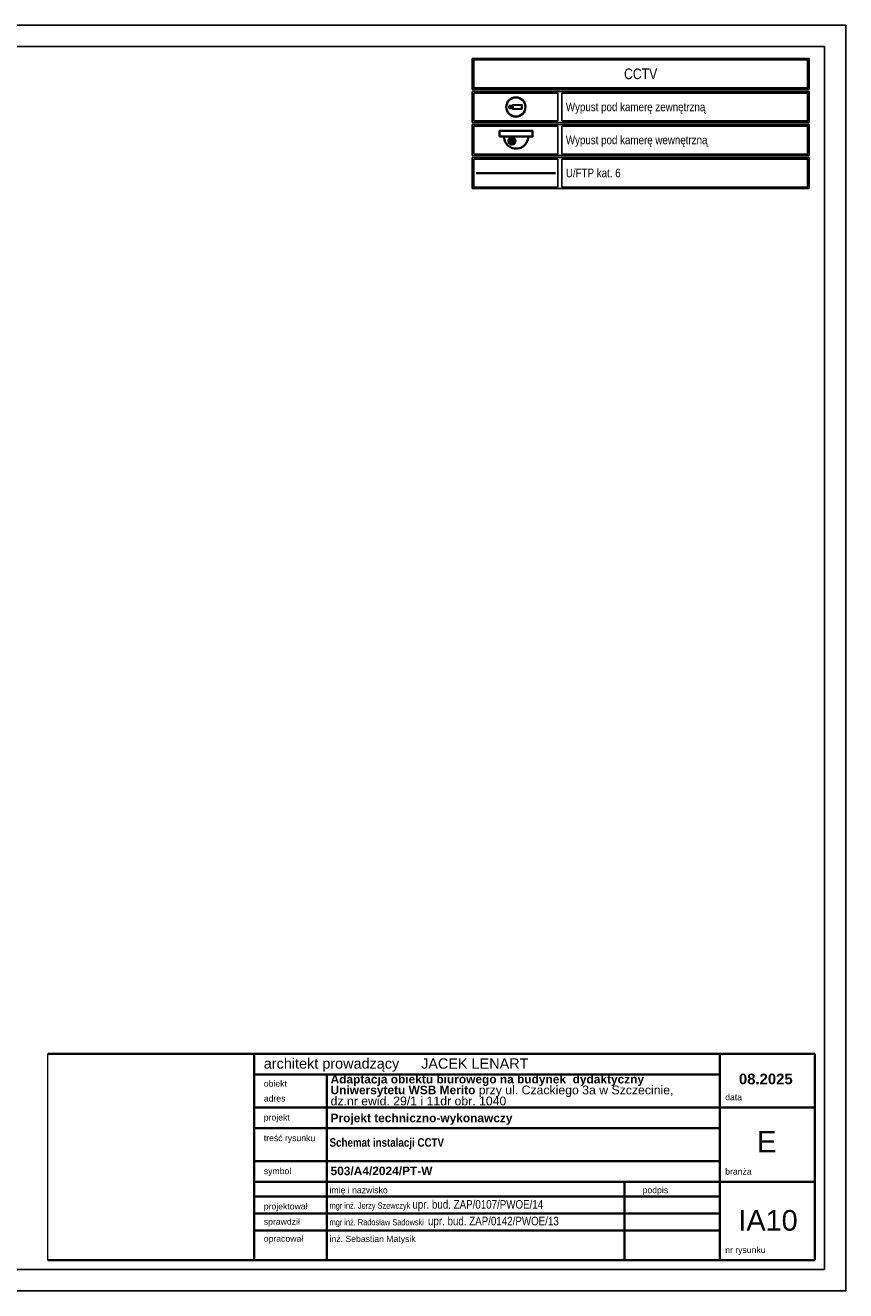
# Model space of a CAD drawing. Header units: millimetres. Extents: x 1248 to 141478, y 154 to 29888.
# Tile 6 of 8: x 73325 to 92580, y 154 to 29854. Entities that reach past the tile are written whole.
import ezdxf

# ---------------------------------------------------------------- set-up
doc = ezdxf.new("R2010")
doc.units = ezdxf.units.MM
doc.header["$XCLIPFRAME"] = 2
for name, color, linetype, lineweight in [('!!! CCTV', 1, 'Continuous', 35), ('arch tabela_Nr_Pióra__100', 7, 'Continuous', 20), ('CP_LINENORM', 251, 'Continuous', 25)]:
    doc.layers.add(name, color=color, linetype=linetype, lineweight=lineweight)
doc.layers.add('stokrotka opisy', color=7, linetype='Continuous')
doc.styles.add('GENERATED_STYLE_1', font='ARIALN.TTF')
doc.styles.get("Standard").update_dxf_attribs({"font": 'arial.ttf'})
doc.styles.add('STYL_AUTOMATYCZNY_1', font='ARIALN.TTF')
doc.styles.add('STYL_AUTOMATYCZNY_2', font='ARIALN.TTF')
picture_1 = doc.add_image_def('image1.tif', size_in_pixel=(2126, 2126))

# ---------------------------------------------------------------- blocks, each defined once
blk = doc.blocks.new('Kamera_kopułkowa')
for p, q in [((-21, 3.1), (-21, -3.1)), ((-16.4, 3.5), (-20.6, 3.5)), ((-16, -3.1), (-16, 3)), ((-15.6, 3.2), (-12.1, 2.9)), ((-12.2, 2.6), (-12.2, -2.6)), ((-10.1, 3), (-11.8, 3)), ((-10.1, -5.9), (-10.1, 5.9)), ((-9.7, 6.2), (18.4, 6.2)), ((18.8, 5.9), (18.8, -5.9)), ((-20.6, -3.5), (-16.4, -3.5)), ((-15.6, -3.2), (-12.1, -2.9)), ((-11.8, -3), (-10.1, -3)), ((18.4, -6.3), (-9.7, -6.3))]:
    blk.add_line(p, q)
blk.add_circle((0, 0), 30)
for centre, radius, start, end in [((-20.6, 3.1), 0.385, 90, 180), ((-16.4, 3), 0.441, 0, 90), ((-15.6, 2.8), 0.404, 90, 180), ((-11.8, 2.6), 0.385, 90, 180), ((-9.7, 5.9), 0.385, 90, 180), ((18.4, 5.9), 0.385, 0, 90), ((-20.6, -3.1), 0.385, 180, 270), ((-16.4, -3.1), 0.385, 270, 0), ((-15.6, -2.8), 0.352, 180, 270), ((-11.8, -2.6), 0.385, 180, 270), ((-9.7, -5.9), 0.385, 180, 270), ((18.4, -5.9), 0.385, 270, 0)]:
    blk.add_arc(centre, radius, start, end)
blk.add_attdef('NUMER', (64.9, -13.8), '', height=30)
blk = doc.blocks.new('Kamera Kopułowa')
h = blk.add_hatch(color=1)
edge = h.paths.add_edge_path()
edge.add_arc((2.89, -2.38), 0.301, 0, 360)
at = {"color": 1}
blk.add_lwpolyline([(0, -1.31), (7.74, -1.31), (7.74, 0), (0, 0)], close=True, dxfattribs=at)
for radius in [0.827, 0.631, 0.301]:
    blk.add_circle((2.89, -2.38), radius, dxfattribs=at)
blk.add_arc((3.87, -1.31), 2.84, 180, 0, dxfattribs=at)

msp = doc.modelspace()

# ---------------------------------------------------------------- linework, layer by layer
at = {"layer": '!!! CCTV'}
msp.add_line((85771, 26386, 13), (83909, 26386, 13), dxfattribs=at)
at = {"color": 7, "linetype": 'Continuous', "lineweight": 35}
for p, q in [((73854, 5714), (91854, 5714)), ((74630, 5714), (91587, 5714)), ((78700, 869), (78700, 5714)), ((89626, 869), (89626, 5714)), ((91854, 869), (91854, 5714)), ((78700, 5230), (89626, 5230)), ((80403, 869), (80403, 5230)), ((78700, 4454), (91854, 4454)), ((78700, 3970), (89626, 3970)), ((78700, 3195), (89626, 3195)), ((78700, 2710), (91854, 2710)), ((87388, 869), (87388, 2710)), ((87388, 869), (87388, 2710)), ((78700, 2361), (89626, 2361)), ((80403, 2361), (87420, 2361)), ((80403, 2361), (87388, 2361)), ((78700, 1963), (85684, 1963)), ((80403, 1963), (89626, 1963)), ((78700, 1565), (89626, 1565)), ((73854, 869), (91854, 869)), ((80403, 869), (87420, 869)), ((82295, 869), (87923, 869))]:
    msp.add_line(p, q, dxfattribs=at)
at = {"elevation": 13}
for points in [[(83815, 29077), (91722, 29077), (91722, 28350), (83815, 28350)], [(83850, 29040), (91687, 29040), (91687, 28384), (83850, 28384)], [(83815, 28302), (91722, 28302), (91722, 27575), (83815, 27575)], [(83815, 28302), (91722, 28302), (91722, 27575), (83815, 27575)], [(83856, 28265), (85824, 28265), (85824, 27608), (83856, 27608)], [(85918, 28265), (91687, 28265), (91687, 27608), (85918, 27608)], [(83815, 27526), (91722, 27526), (91722, 26800), (83815, 26800)], [(83856, 27490), (85824, 27490), (85824, 26833), (83856, 26833)], [(85918, 27490), (91687, 27490), (91687, 26833), (85918, 26833)], [(83815, 26751), (91722, 26751), (91722, 26025), (83815, 26025)], [(83856, 26714), (85824, 26714), (85824, 26058), (83856, 26058)], [(85918, 26714), (91687, 26714), (91687, 26058), (85918, 26058)]]:
    msp.add_lwpolyline(points, close=True, dxfattribs=at)
at = {"layer": 'CP_LINENORM', "linetype": 'Continuous'}
for p, q in [((92580, 29854, 13), (50580, 29854, 13)), ((92580, 154, 13), (92580, 29854, 13)), ((92580, 154, 13), (50580, 154, 13))]:
    msp.add_line(p, q, dxfattribs=at)
at = {"layer": 'CP_LINENORM', "elevation": 13}
msp.add_lwpolyline([(52080, 654), (92080, 654), (92080, 29354), (52080, 29354)], close=True, dxfattribs=at)

# ---------------------------------------------------------------- block references
at = {"layer": '!!! CCTV', "xscale": 7.500000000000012, "yscale": 7.500000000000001, "zscale": 7.500000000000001, "rotation": 0.2206666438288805}
msp.add_blockref('Kamera_kopułkowa', (84840, 27937, 13), dxfattribs=at)
at = {"layer": '!!! CCTV', "color": 6, "xscale": 100, "yscale": 100, "zscale": 100, "rotation": 360}
msp.add_blockref('Kamera Kopułowa', (84457, 27375, 13), dxfattribs=at)

# ---------------------------------------------------------------- texts
at = {"color": 7, "linetype": 'Continuous', "lineweight": 35}
for s, insert, char_height, attachment_point, style in [('\\A1;{\\pql;\\fArial|b0|i0|c238|p0;\\W1.000000;architekt prowadzący}', (78923, 5451), 242.24, 4, 'STYL_AUTOMATYCZNY_1'), ('\\A1;{\\pql;\\fArial|b0|i0|c238|p0;\\W1.000000;JACEK LENART}', (82615, 5484), 242.24, 4, 'STYL_AUTOMATYCZNY_1'), ('\\A1;{\\pql;\\fArial|b0|i0|c238|p0;\\W1.000000;obiekt}', (78923, 5014), 145.34, 4, 'STYL_AUTOMATYCZNY_1'), ('\\A1;{\\pql;\\fArial|b0|i0|c238|p0;\\W1.000000;data}', (89752, 4694), 145.34, 4, 'STYL_AUTOMATYCZNY_1'), ('\\A1;{\\pql;\\fArial|b0|i0|c238|p0;\\W1.000000;adres}', (78923, 4665), 145.34, 4, 'STYL_AUTOMATYCZNY_1'), ('\\A1;{\\pql;\\fArial|b0|i0|c238|p0;\\W1.000000;projekt}', (78923, 4199), 145.34, 4, 'STYL_AUTOMATYCZNY_1'), ('\\A1;{\\pql;\\fArial|b0|i0|c238|p0;\\W1.000000;treść rysunku}', (78923, 3715), 145.34, 4, 'STYL_AUTOMATYCZNY_1'), ('\\pxql;\\fArial Narrow|b1|i0|c238|p34;Schemat instalacji CCTV', (80466, 3603), 200, 4, 'STYL_AUTOMATYCZNY_2'), ('\\A1;{\\pql;\\fArial|b0|i0|c238|p0;\\W1.000000;symbol}', (78923, 2940), 145.34, 4, 'STYL_AUTOMATYCZNY_1'), ('\\A1;{\\pql;\\fArial|b0|i0|c238|p0;\\W1.000000;branża}', (89752, 2950), 145.34, 4, 'STYL_AUTOMATYCZNY_1'), ('\\pxql;mgr inż. Jerzy Szewczyk \\H1.3761001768x;upr. bud. ZAP/0107/PWOE/14', (80466, 2149), 145.34, 4, 'STYL_AUTOMATYCZNY_1'), ('\\A1;{\\pql;\\fArial|b0|i0|c238|p0;\\W1.000000;imię i nazwisko}', (80466, 2493), 145.34, 4, 'STYL_AUTOMATYCZNY_1'), ('\\A1;{\\pql;\\fArial|b0|i0|c238|p0;\\W1.000000;podpis}', (87814, 2494), 145.34, 4, 'STYL_AUTOMATYCZNY_1'), ('\\pxql;\\fArial|b0|i0|c238|p0;\\A1;projektował', (78923, 2113), 145.34, 4, 'STYL_AUTOMATYCZNY_1'), ('\\A1;{\\pql;\\fArial|b0|i0|c238|p0;\\W1.000000;sprawdził}', (78923, 1753), 145.34, 4, 'STYL_AUTOMATYCZNY_1'), ('\\pxql;mgr inż. Radosław Sadowski  \\H1.3761001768x;upr. bud. ZAP/0142/PWOE/13', (80466, 1759), 145.34, 4, 'STYL_AUTOMATYCZNY_1'), ('\\pxqc;\\fArial|b0|i0|c238|p0;\\A1;IA10', (90758, 1801), 484.48, 5, 'STYL_AUTOMATYCZNY_1'), ('\\pxql;\\fArial|b0|i0|c238|p0;\\A1;opracował', (78923, 1354), 145.34, 4, 'STYL_AUTOMATYCZNY_1'), ('\\pxql;\\fArial|b0|i0|c238|p0;\\A1;inż. Sebastian Matysik', (80466, 1349), 145.34, 4, 'STYL_AUTOMATYCZNY_1'), ('\\A1;{\\pql;\\fArial|b0|i0|c238|p0;\\W1.000000;nr rysunku}', (89752, 1089), 145.34, 4, 'STYL_AUTOMATYCZNY_1')]:
    msp.add_mtext(s, dxfattribs=dict(at, insert=insert, char_height=char_height, attachment_point=attachment_point, style=style))
at = {"color": 7, "linetype": 'Continuous', "lineweight": 13, "insert": (80490, 4860), "char_height": 200, "width": 8787.67, "attachment_point": 4, "line_spacing_factor": 0.751632, "style": 'STYL_AUTOMATYCZNY_2'}
msp.add_mtext('\\A1;{\\pql;\\fArial|b1|i0|c238|p0;\\W1.000000;Adaptacja obiektu biurowego na budynek  dydaktyczny Uniwersytetu WSB Merito\\fArial|b0|i0|c238|p0;\\W1.000000; \\fArial|b0|i0|c238|p0;\\H1.029412x;\\W1.000000;przy ul. Czackiego 3a w Szczecinie,\\P\\pql;\\fArial|b0|i0|c238|p0;\\W1.000000;dz.nr ewid. 29/1 i 11dr obr. 1040}', dxfattribs=at)
at = {"color": 7, "linetype": 'Continuous', "lineweight": 13, "style": 'STYL_AUTOMATYCZNY_2'}
for s, insert, char_height, attachment_point in [('\\A1;{\\pqc;\\fArial|b1|i0|c238|p0;\\W1.000000;0\\fArial|b1|i0|c238|p0;\\W1.000000;8\\fArial|b1|i0|c238|p0;\\W1.000000;.2025}', (90705, 5122), 250, 5), ('\\A1;{\\pql;\\fArial|b1|i0|c238|p0;\\W1.000000;Projekt techniczn\\fArial|b1|i0|c238|p0;\\W1.000000;o-wykonawczy}', (80490, 4178), 200, 4), ('\\A1;{\\pql;\\fArial|b1|i0|c238|p0;\\W1.000000;503/A4/2024/PT\\fArial|b1|i0|c238|p0;\\W1.000000;-W}', (80490, 2963), 200, 4)]:
    msp.add_mtext(s, dxfattribs=dict(at, insert=insert, char_height=char_height, attachment_point=attachment_point))
at = {"layer": 'arch tabela_Nr_Pióra__100', "linetype": 'Continuous', "insert": (90728, 3650), "char_height": 500, "attachment_point": 5}
msp.add_mtext('E', dxfattribs=at)
at = {"layer": 'stokrotka opisy', "style": 'GENERATED_STYLE_1'}
for s, insert, char_height, width, attachment_point in [('\\pxsm1.5;CCTV', (87768, 28714, 13), 250, 1827.81, 5), ('\\pxsm1.5;Wypust pod kamerę zewnętrzną', (86012, 28038, 13), 200, 5473.94, 1), ('\\pxsm1.5;Wypust pod kamerę wewnętrzną', (86012, 27263, 13), 200, 5812.51, 1), ('\\pxsm1.5;U/FTP kat. 6', (86012, 26488, 13), 200, 5812.51, 1)]:
    msp.add_mtext(s, dxfattribs=dict(at, insert=insert, char_height=char_height, width=width, attachment_point=attachment_point))

# ---------------------------------------------------------------- pictures from other files: only their frames are drawn
at = {"layer": 'arch tabela_Nr_Pióra__100', "linetype": 'Continuous'}
image = msp.add_image(picture_1, insert=(73854, 869), size_in_units=(5000, 5000), dxfattribs=at)
image.set_boundary_path([(-0.5, 65.5), (2059.8, 2125.5)])

doc.saveas('drawing.dxf')
